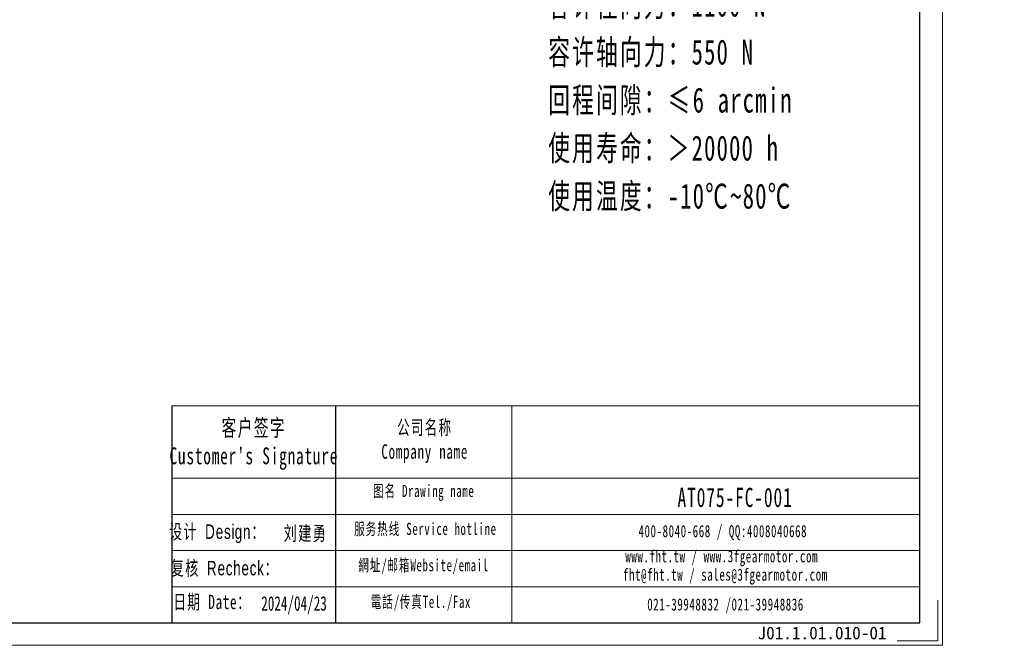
# Model space of a CAD drawing. Header units: millimetres. Extents: x -3 to 542, y 0 to 371.
# Tile 2 of 5: x 270 to 542, y 0 to 173. Entities that reach past the tile are written whole.
import ezdxf

# ---------------------------------------------------------------- set-up
doc = ezdxf.new("R2010")
doc.units = ezdxf.units.MM
doc.layers.add('6文字层', color=3, linetype='Continuous')
doc.layers.add('7标注层', color=4, linetype='Continuous')
for name, color, linetype, lineweight in [('SLD-0', 7, 'Continuous', 18), ('图框_外框线', 7, 'Continuous', 18), ('尺寸线层', 3, 'Continuous', 18)]:
    doc.layers.add(name, color=color, linetype=linetype, lineweight=lineweight)
doc.styles.add('标准', font='txt', dxfattribs={"width": 0.667})
doc.styles.add('样式 1', font='txt')

msp = doc.modelspace()

# ---------------------------------------------------------------- linework, layer by layer
msp.add_line((357.31108, 66.28412), (357.31108, 6.24293))
at = {"layer": '7标注层', "color": 0}
msp.add_line((312.01938, 66.28412), (312.01938, 6.2532), dxfattribs=at)
at = {"layer": '图框_外框线'}
for p, q in [((312.01938, 66.28412), (357.31108, 66.28412)), ((357.31108, 66.28412), (357.31108, 6.2532)), ((357.31108, 66.28412), (519.01546, 66.28412)), ((406.10984, 66.28412), (406.10984, 6.2532)), ((312.01938, 46.25176), (357.31108, 46.25176)), ((357.31108, 46.25176), (519.01546, 46.25176)), ((312.01938, 36.23557), (519.01546, 36.23557)), ((312.01938, 26.21939), (519.01546, 26.21939)), ((312.01938, 16.20321), (519.01546, 16.20321))]:
    msp.add_line(p, q, dxfattribs=at)
at = {"layer": '图框_外框线', "color": 3}
msp.add_lwpolyline([(0, 0), (525.26866, 0), (525.26866, 371.43998), (0, 371.43998)], close=True, dxfattribs=at)
at = {"layer": '图框_外框线', "color": 3, "lineweight": 25}
msp.add_lwpolyline([(31.26599, 6.2532), (519.01546, 6.2532), (519.01546, 365.18678), (31.26599, 365.18678)], close=True, dxfattribs=at)
at = {"layer": '图框_外框线', "color": 3}
msp.add_lwpolyline([(524.01802, 12.5064), (524.01802, 1.25064), (512.76226, 1.25064)], dxfattribs=at)

# ---------------------------------------------------------------- texts
at = {"layer": '6文字层', "insert": (474.12614, 5.17053), "char_height": 3.5, "width": 43.304423, "attachment_point": 1, "style": '样式 1'}
msp.add_mtext('J01.1.01.010-01', dxfattribs=at)
at = {"layer": 'SLD-0', "color": 1, "attachment_point": 2, "style": '标准'}
for s, insert, char_height, width in [("\\T1.1;客户签字\\PCustomer's Signature", (334.74329, 62.57806), 4.674219, 58.1477662), ('\\T1.1;公司名称\\PCompany name', (382.01995, 62.32993), 4.0064734, 51.8713214), ('\\T1.1;图名 Drawing name', (381.74609, 44.40542), 3.3387279, 42.6979366), ('{\\H1.32841x;\\T1.10000;AT075-FC-001}', (467.91384, 43.59922), 4.0064734, 34.0165349), ('{\\fSimSun|b0|i0|c134|p2;\\T1.1;设计 \\fArial|b0|i0|c0|p34;Design\\fSimSun|b0|i0|c134|p2;：}', (324.63559, 33.46238), 4, 31.9717109), ('{\\fSimSun|b0|i0|c134|p2;\\T1.1;刘建勇}', (349.01612, 32.9969), 4, 31.9717109), ('\\T1.1;服务热线 Service hotline', (382.21955, 33.90685), 3.3387279, 47.5696032), ('\\T1.1;400-8040-668 / QQ:4008040668', (464.52045, 33.2689), 3.3387279, 97.2084278), ('\\T1.1;www.fht.tw / www.3fgearmotor.com ', (464.2126, 26.31478), 3.3387279, 97.3178576), ('{\\fSimSun|b0|i0|c134|p2;\\T1.1;复核 \\fArial|b0|i0|c0|p34;Recheck\\fSimSun|b0|i0|c134|p2;：}', (326.7185, 23.37189), 4, 31.9717109), ('\\T1.1;網址/邮箱Website/email', (381.69968, 23.84779), 3.3387279, 49.5154795), ('{\\T1.10000;fht@fht.tw / sales@3fgearmotor.com }', (465.23012, 21.23078), 3.3387279, 97.3178576), ('{\\T1.1;日期 Date：}', (323.23661, 14.02633), 4, 31.9717109), ('2024/04/23', (345.86305, 13.58742), 4, 31.9717109), ('\\T1.1;電話/传真Tel./Fax', (380.95165, 13.7103), 3.3387279, 50.1110056), ('\\T1.1;021-39948832 /021-39948836 ', (465.26503, 12.98031), 3.3387279, 74.3095461)]:
    msp.add_mtext(s, dxfattribs=dict(at, insert=insert, char_height=char_height, width=width))
at = {"layer": '尺寸线层', "insert": (416.21151, 247.44932), "char_height": 4.0425, "width": 103.2334341, "attachment_point": 1, "line_spacing_factor": 1.15057, "style": '标准'}
msp.add_mtext('\\T1.1;{\\H1.71429x;性能参数：\\P减速比：1:1\\P额定输出力矩：45 N.m\\P最大加速力矩：1.5倍额定扭矩\\P额定输入转速：1500 rpm\\P容许径向力：1100 N\\P容许轴向力：550 N\\P回程间隙：≤6 arcmin\\P使用寿命：＞20000 h\\P使用温度：-10℃~80℃\\P}', dxfattribs=at)

doc.saveas('drawing.dxf')
